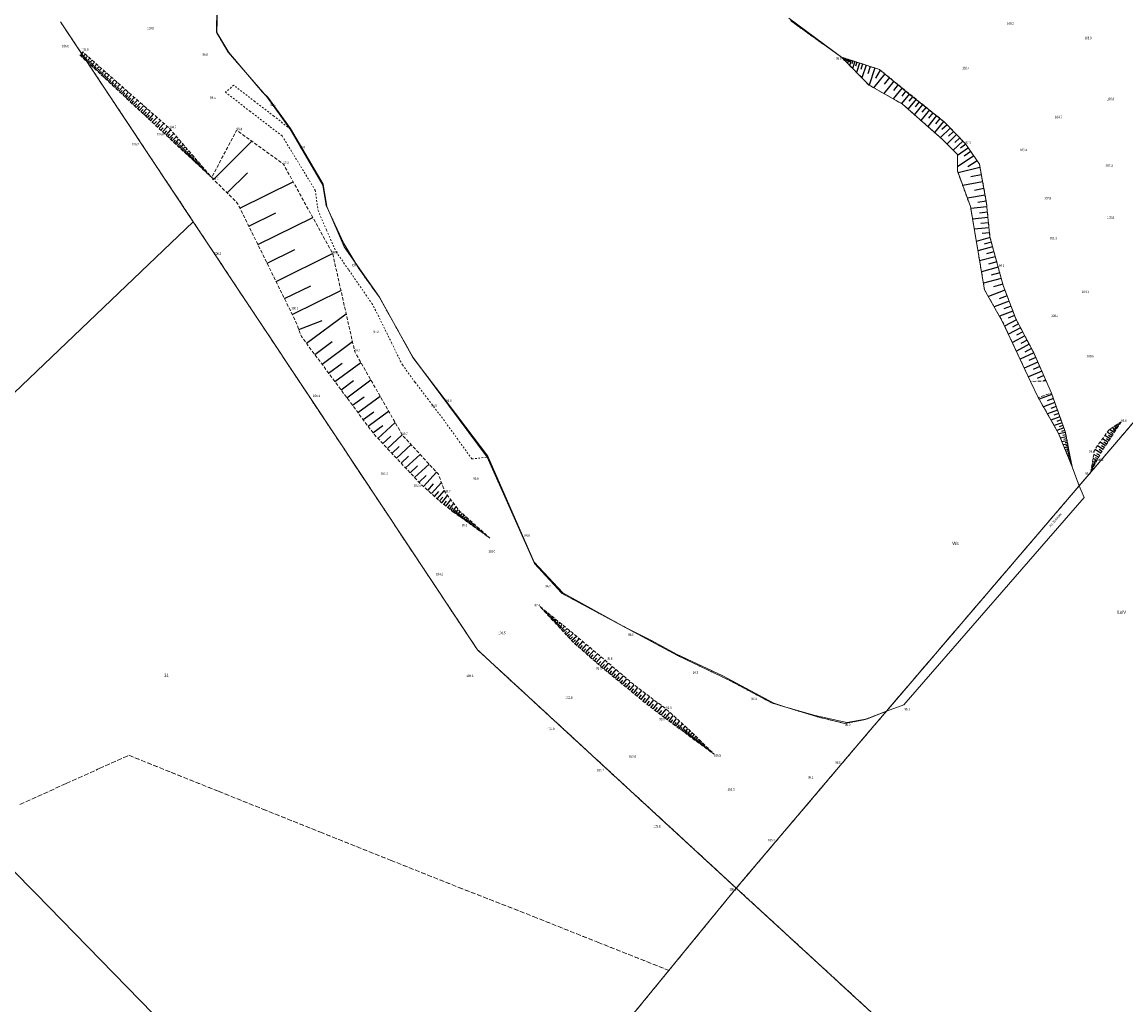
# Model space of a CAD drawing. Header units: metres. Extents: x 5549007 to 5551206, y 5955197 to 5958932.
# Tile 4 of 23: x 5550203 to 5550538, y 5956916 to 5957215. Entities that reach past the tile are written whole.
import ezdxf
from ezdxf.enums import TextEntityAlignment as Align

# ---------------------------------------------------------------- set-up
doc = ezdxf.new("R2010")
doc.units = ezdxf.units.M
for name, pattern in [('1.0_0.5', [1.5, 1, -0.5]), ('219-500', [0]), ('egkk-500', [2, 1.5, -0.5]), ('egug-500', [1, 0.5, -0.5])]:
    doc.linetypes.add(name, pattern=pattern)
doc.layers.get('0').update_dxf_attribs({"color": 2, "lineweight": 5})
doc.styles.get("Standard").update_dxf_attribs({"font": 'Working1250', "width": 0.75})

# ---------------------------------------------------------------- blocks, each defined once
blk = doc.blocks.new('PW01')
at = {"linetype": 'Continuous', "lineweight": 13}
h = blk.add_hatch(color=0, dxfattribs=at)
edge = h.paths.add_edge_path()
edge.add_arc((0, 0), 0.045, 0, 360)

msp = doc.modelspace()

# ---------------------------------------------------------------- linework, layer by layer
at = {"layer": '000 Inne (niezydentyfikowane)', "color": 7, "linetype": 'CONTINUOUS', "lineweight": 25, "flags": 128}
for points in [[(5550220.52, 5957204.92), (5550221.39, 5957205.86)], [(5550220.83, 5957204.62), (5550221.28, 5957205.1)], [(5550221.15, 5957204.33), (5550222.04, 5957205.28)], [(5550221.48, 5957204.03), (5550221.93, 5957204.51)], [(5550221.8, 5957203.72), (5550222.71, 5957204.7)], [(5550222.13, 5957203.42), (5550222.59, 5957203.91)], [(5550222.46, 5957203.11), (5550223.38, 5957204.1)], [(5550222.8, 5957202.8), (5550223.26, 5957203.3)], [(5550223.13, 5957202.49), (5550224.07, 5957203.5)], [(5550223.47, 5957202.17), (5550223.95, 5957202.68)], [(5550223.82, 5957201.85), (5550224.77, 5957202.88)], [(5550224.16, 5957201.53), (5550224.64, 5957202.05)], [(5550224.51, 5957201.21), (5550225.48, 5957202.25)], [(5550224.86, 5957200.88), (5550225.35, 5957201.41)], [(5550225.22, 5957200.55), (5550226.21, 5957201.61)], [(5550225.94, 5957199.88), (5550226.95, 5957200.96)], [(5550452.26, 5957204.27), (5550452.18, 5957204.02)], [(5550452.55, 5957204.17), (5550452.49, 5957203.97)], [(5550452.85, 5957204.07), (5550452.67, 5957203.52)], [(5550453.15, 5957203.97), (5550453.04, 5957203.62)], [(5550453.41, 5957203.89), (5550453.13, 5957203.05)], [(5550453.68, 5957203.8), (5550453.52, 5957203.31)], [(5550453.99, 5957203.7), (5550453.62, 5957202.56)], [(5550454.36, 5957203.58), (5550454.14, 5957202.92)], [(5550454.78, 5957203.45), (5550454.28, 5957201.89)], [(5550455.28, 5957203.28), (5550454.98, 5957202.38)], [(5550455.85, 5957203.1), (5550455.17, 5957200.99)], [(5550456.52, 5957202.88), (5550456.12, 5957201.65)], [(5550457.3, 5957202.63), (5550456.38, 5957199.77)], [(5550458.21, 5957202.33), (5550457.67, 5957200.67)], [(5550459.27, 5957201.99), (5550458.01, 5957198.11)], [(5550460.51, 5957201.59), (5550459.77, 5957199.33)], [(5550461.94, 5957201.12), (5550460.24, 5957195.88)], [(5550225.58, 5957200.21), (5550226.08, 5957200.75)], [(5550226.31, 5957199.54), (5550226.81, 5957200.08)], [(5550226.67, 5957199.2), (5550227.7, 5957200.3)], [(5550227.05, 5957198.85), (5550227.56, 5957199.41)], [(5550227.42, 5957198.5), (5550228.46, 5957199.62)], [(5550227.8, 5957198.15), (5550228.33, 5957198.72)], [(5550228.18, 5957197.8), (5550229.24, 5957198.94)], [(5550228.57, 5957197.44), (5550229.1, 5957198.01)], [(5550228.96, 5957197.08), (5550230.04, 5957198.24)], [(5550465.01, 5957199.33), (5550461.59, 5957195.11)], [(5550463.57, 5957200.49), (5550462.1, 5957198.07)], [(5550466.42, 5957198.18), (5550464.81, 5957196.19)], [(5550229.35, 5957196.71), (5550229.89, 5957197.3)], [(5550229.74, 5957196.34), (5550230.84, 5957197.53)], [(5550230.14, 5957195.97), (5550230.7, 5957196.57)], [(5550230.55, 5957195.6), (5550231.66, 5957196.8)], [(5550230.95, 5957195.22), (5550231.52, 5957195.83)], [(5550231.36, 5957194.84), (5550232.5, 5957196.07)], [(5550231.77, 5957194.46), (5550232.35, 5957195.08)], [(5550232.19, 5957194.07), (5550233.35, 5957195.32)], [(5550232.61, 5957193.68), (5550233.2, 5957194.31)], [(5550233.04, 5957193.28), (5550234.22, 5957194.55)], [(5550467.77, 5957197.09), (5550464.73, 5957193.34)], [(5550470.25, 5957195.08), (5550467.55, 5957191.74)], [(5550469.05, 5957196.06), (5550467.61, 5957194.29)], [(5550233.47, 5957192.88), (5550234.06, 5957193.53)], [(5550233.9, 5957192.48), (5550235.1, 5957193.78)], [(5550234.34, 5957192.08), (5550234.94, 5957192.73)], [(5550234.78, 5957191.67), (5550236, 5957192.99)], [(5550235.22, 5957191.26), (5550235.84, 5957191.92)], [(5550235.67, 5957190.84), (5550236.91, 5957192.18)], [(5550236.12, 5957190.42), (5550236.75, 5957191.1)], [(5550236.58, 5957190), (5550237.84, 5957191.36)], [(5550472.46, 5957193.3), (5550470.05, 5957190.32)], [(5550471.39, 5957194.16), (5550470.11, 5957192.59)], [(5550474.46, 5957191.67), (5550472.03, 5957188.67)], [(5550473.47, 5957192.48), (5550472.27, 5957191)], [(5550237.04, 5957189.57), (5550237.67, 5957190.26)], [(5550237.5, 5957189.14), (5550238.79, 5957190.53)], [(5550237.97, 5957188.7), (5550238.62, 5957189.4)], [(5550238.44, 5957188.26), (5550239.75, 5957189.68)], [(5550238.92, 5957187.82), (5550239.58, 5957188.53)], [(5550239.4, 5957187.37), (5550240.74, 5957188.81)], [(5550239.88, 5957186.92), (5550240.56, 5957187.65)], [(5550240.37, 5957186.47), (5550241.73, 5957187.93)], [(5550476.47, 5957190.04), (5550473.97, 5957186.95)], [(5550475.46, 5957190.86), (5550474.23, 5957189.34)], [(5550478.54, 5957188.37), (5550475.97, 5957185.19)], [(5550477.5, 5957189.21), (5550476.23, 5957187.65)], [(5550240.87, 5957186.01), (5550241.55, 5957186.75)], [(5550241.37, 5957185.54), (5550242.75, 5957187.04)], [(5550241.87, 5957185.08), (5550242.57, 5957185.83)], [(5550242.38, 5957184.61), (5550243.79, 5957186.12)], [(5550242.89, 5957184.13), (5550243.6, 5957184.9)], [(5550243.4, 5957183.65), (5550244.84, 5957185.2)], [(5550244.45, 5957182.68), (5550245.91, 5957184.25)], [(5550480.67, 5957186.65), (5550478.02, 5957183.38)], [(5550479.6, 5957187.52), (5550478.29, 5957185.9)], [(5550482.85, 5957184.88), (5550480.13, 5957181.51)], [(5550481.75, 5957185.77), (5550480.41, 5957184.11)], [(5550243.93, 5957183.17), (5550244.65, 5957183.95)], [(5550244.98, 5957182.19), (5550245.72, 5957182.98)], [(5550245.51, 5957181.69), (5550247, 5957183.29)], [(5550246.05, 5957181.2), (5550246.8, 5957182)], [(5550246.56, 5957180.72), (5550248.01, 5957182.28)], [(5550247.06, 5957180.26), (5550247.75, 5957181.01)], [(5550247.53, 5957179.81), (5550248.88, 5957181.26)], [(5550484.88, 5957182.86), (5550481.88, 5957179.96)], [(5550483.89, 5957183.89), (5550482.35, 5957182.4)], [(5550486.81, 5957180.87), (5550483.88, 5957178.03)], [(5550485.85, 5957181.85), (5550484.38, 5957180.43)], [(5550247.99, 5957179.39), (5550248.64, 5957180.09)], [(5550248.44, 5957178.97), (5550249.69, 5957180.32)], [(5550248.87, 5957178.58), (5550249.47, 5957179.23)], [(5550249.28, 5957178.19), (5550250.44, 5957179.45)], [(5550249.68, 5957177.82), (5550250.24, 5957178.43)], [(5550250.06, 5957177.46), (5550251.15, 5957178.63)], [(5550250.43, 5957177.12), (5550250.95, 5957177.68)], [(5550250.79, 5957176.79), (5550251.8, 5957177.87)], [(5550261, 5957167.26), (5550272.6, 5957178.89)], [(5550488.7, 5957178.91), (5550485.79, 5957176.11)], [(5550487.76, 5957179.89), (5550486.3, 5957178.48)], [(5550489.61, 5957177.92), (5550488, 5957176.72)], [(5550251.13, 5957176.47), (5550251.62, 5957176.99)], [(5550251.47, 5957176.16), (5550252.4, 5957177.17)], [(5550251.79, 5957175.86), (5550252.24, 5957176.35)], [(5550252.09, 5957175.58), (5550252.97, 5957176.51)], [(5550252.39, 5957175.3), (5550252.81, 5957175.75)], [(5550252.68, 5957175.03), (5550253.49, 5957175.9)], [(5550252.96, 5957174.78), (5550253.35, 5957175.2)], [(5550253.22, 5957174.53), (5550253.98, 5957175.34)], [(5550253.48, 5957174.29), (5550253.84, 5957174.68)], [(5550253.73, 5957174.06), (5550254.43, 5957174.81)], [(5550253.97, 5957173.84), (5550254.3, 5957174.2)], [(5550254.2, 5957173.62), (5550254.85, 5957174.32)], [(5550492, 5957174.42), (5550487.04, 5957171.04)], [(5550490.37, 5957176.81), (5550487.08, 5957174.57)], [(5550491.12, 5957175.71), (5550489.09, 5957174.33)], [(5550254.42, 5957173.41), (5550254.73, 5957173.75)], [(5550254.63, 5957173.22), (5550255.24, 5957173.87)], [(5550254.84, 5957173.02), (5550255.13, 5957173.34)], [(5550255.04, 5957172.84), (5550255.6, 5957173.44)], [(5550255.23, 5957172.66), (5550255.51, 5957172.95)], [(5550255.42, 5957172.49), (5550255.94, 5957173.05)], [(5550255.6, 5957172.31), (5550255.86, 5957172.59)], [(5550255.8, 5957172.13), (5550256.28, 5957172.66)], [(5550255.99, 5957171.96), (5550256.22, 5957172.2)], [(5550256.18, 5957171.78), (5550256.63, 5957172.25)], [(5550256.38, 5957171.6), (5550256.59, 5957171.82)], [(5550256.57, 5957171.42), (5550256.97, 5957171.85)], [(5550256.77, 5957171.24), (5550256.96, 5957171.44)], [(5550256.96, 5957171.06), (5550257.32, 5957171.45)], [(5550257.15, 5957170.88), (5550257.32, 5957171.06)], [(5550257.35, 5957170.7), (5550257.67, 5957171.04)], [(5550493.9, 5957170.9), (5550487.25, 5957169.24)], [(5550493.06, 5957172.86), (5550490.16, 5957171.05)], [(5550257.54, 5957170.52), (5550257.69, 5957170.68)], [(5550257.73, 5957170.34), (5550258.01, 5957170.64)], [(5550257.93, 5957170.16), (5550258.06, 5957170.3)], [(5550258.12, 5957169.98), (5550258.36, 5957170.24)], [(5550258.31, 5957169.8), (5550258.42, 5957169.92)], [(5550258.51, 5957169.62), (5550258.71, 5957169.83)], [(5550258.7, 5957169.44), (5550258.79, 5957169.54)], [(5550258.89, 5957169.26), (5550259.05, 5957169.43)], [(5550259.09, 5957169.08), (5550259.16, 5957169.15)], [(5550259.28, 5957168.9), (5550259.4, 5957169.03)], [(5550259.47, 5957168.72), (5550259.52, 5957168.77)], [(5550259.67, 5957168.54), (5550259.75, 5957168.62)], [(5550259.86, 5957168.36), (5550259.89, 5957168.39)], [(5550260.05, 5957168.18), (5550260.09, 5957168.22)], [(5550265.14, 5957163.13), (5550271.27, 5957169.27)], [(5550494.31, 5957168.67), (5550491.1, 5957168.08)], [(5550269, 5957158.56), (5550285.19, 5957166.52)], [(5550494.71, 5957166.51), (5550488.66, 5957165.4)], [(5550495.09, 5957164.46), (5550492.23, 5957163.93)], [(5550495.44, 5957162.52), (5550490.07, 5957161.53)], [(5550495.78, 5957160.69), (5550493.25, 5957160.22)], [(5550496.01, 5957158.95), (5550491.09, 5957158.47)], [(5550271.71, 5957153.05), (5550279.93, 5957157.1)], [(5550274.45, 5957147.47), (5550291.14, 5957155.68)], [(5550496.33, 5957155.67), (5550491.64, 5957155.21)], [(5550496.17, 5957157.29), (5550493.77, 5957157.05)], [(5550496.49, 5957154.09), (5550494.2, 5957153.87)], [(5550496.64, 5957152.55), (5550492.17, 5957152.11)], [(5550496.78, 5957151.05), (5550494.6, 5957150.84)], [(5550496.96, 5957149.59), (5550492.79, 5957148.44)], [(5550497.34, 5957148.19), (5550495.19, 5957147.6)], [(5550277.23, 5957141.84), (5550285.7, 5957146)], [(5550279.98, 5957136.24), (5550297.17, 5957144.7)], [(5550497.73, 5957146.76), (5550493.28, 5957145.54)], [(5550498.14, 5957145.29), (5550495.84, 5957144.66)], [(5550498.56, 5957143.78), (5550493.8, 5957142.47)], [(5550499.43, 5957140.59), (5550494.36, 5957139.19)], [(5550498.99, 5957142.21), (5550496.53, 5957141.53)], [(5550499.89, 5957138.92), (5550497.27, 5957138.2)], [(5550282.53, 5957131.05), (5550290.51, 5957134.97)], [(5550500.37, 5957137.19), (5550494.95, 5957135.7)], [(5550500.86, 5957135.4), (5550498.06, 5957134.63)], [(5550284.91, 5957126.23), (5550299.7, 5957133.5)], [(5550501.5, 5957133.6), (5550496.44, 5957131.69)], [(5550502.15, 5957131.89), (5550499.75, 5957130.98)], [(5550502.77, 5957130.26), (5550498.22, 5957128.54)], [(5550503.91, 5957127.25), (5550499.82, 5957125.71)], [(5550503.35, 5957128.71), (5550501.2, 5957127.9)], [(5550286.91, 5957121.64), (5550294.03, 5957124.34)], [(5550289.22, 5957117.47), (5550301.29, 5957126.43)], [(5550504.97, 5957124.57), (5550501.4, 5957122.69)], [(5550504.43, 5957125.86), (5550502.5, 5957125.13)], [(5550506.24, 5957122.16), (5550502.56, 5957120.22)], [(5550505.61, 5957123.37), (5550503.79, 5957122.41)], [(5550506.89, 5957120.93), (5550505.01, 5957119.95)], [(5550291.74, 5957114.08), (5550297.02, 5957118)], [(5550293.95, 5957111.09), (5550303.2, 5957117.96)], [(5550507.54, 5957119.69), (5550503.74, 5957117.69)], [(5550508.88, 5957117.15), (5550504.95, 5957115.08)], [(5550508.2, 5957118.43), (5550506.27, 5957117.41)], [(5550510.25, 5957114.52), (5550506.1, 5957112.62)], [(5550509.56, 5957115.85), (5550507.57, 5957114.8)], [(5550295.95, 5957108.4), (5550300.04, 5957111.44)], [(5550297.88, 5957105.81), (5550305.74, 5957111.65)], [(5550511.47, 5957111.75), (5550507.35, 5957109.95)], [(5550510.86, 5957113.13), (5550508.79, 5957112.23)], [(5550512.07, 5957110.37), (5550510.03, 5957109.48)], [(5550512.67, 5957109.01), (5550508.62, 5957107.24)], [(5550513.26, 5957107.66), (5550511.25, 5957106.78)], [(5550299.72, 5957103.32), (5550303.51, 5957106.13)], [(5550301.5, 5957100.93), (5550308.78, 5957106.33)], [(5550513.85, 5957106.31), (5550513.09, 5957105.98)], [(5550303.21, 5957098.62), (5550306.71, 5957101.22)], [(5550304.86, 5957096.41), (5550311.59, 5957101.41)], [(5550515.76, 5957101.86), (5550511.86, 5957100.46)], [(5550516.2, 5957100.65), (5550514.35, 5957099.99)], [(5550516.64, 5957099.43), (5550513.17, 5957098.18)], [(5550517.46, 5957097.14), (5550514.39, 5957096.04)], [(5550517.06, 5957098.25), (5550515.43, 5957097.67)], [(5550306.44, 5957094.28), (5550309.68, 5957096.68)], [(5550307.96, 5957092.23), (5550314.19, 5957096.85)], [(5550518.19, 5957095.12), (5550515.48, 5957094.14)], [(5550517.84, 5957096.1), (5550516.39, 5957095.58)], [(5550518.52, 5957094.19), (5550517.25, 5957093.73)], [(5550309.42, 5957090.27), (5550312.41, 5957092.49)], [(5550310.96, 5957088.53), (5550316.16, 5957093.4)], [(5550518.84, 5957093.32), (5550516.44, 5957092.46)], [(5550519.41, 5957091.74), (5550517.29, 5957090.97)], [(5550519.86, 5957090.32), (5550517.86, 5957089.93)], [(5550519.13, 5957092.5), (5550518, 5957092.1)], [(5550519.67, 5957091.01), (5550518.67, 5957090.65)], [(5550534.09, 5957089.43), (5550532.57, 5957090.42)], [(5550534.7, 5957090.37), (5550533.29, 5957091.29)], [(5550534.41, 5957089.92), (5550533.66, 5957090.4)], [(5550535.19, 5957091.12), (5550534.1, 5957091.82)], [(5550534.96, 5957090.77), (5550534.34, 5957091.17)], [(5550535.56, 5957091.69), (5550534.73, 5957092.23)], [(5550535.39, 5957091.42), (5550534.91, 5957091.73)], [(5550535.86, 5957092.15), (5550535.23, 5957092.56)], [(5550535.72, 5957091.93), (5550535.35, 5957092.17)], [(5550536.03, 5957092.4), (5550535.77, 5957092.57)], [(5550536.19, 5957092.66), (5550535.79, 5957092.93)], [(5550536.36, 5957092.92), (5550536.21, 5957093.01)], [(5550536.53, 5957093.17), (5550536.34, 5957093.29)], [(5550312.44, 5957086.96), (5550314.85, 5957089.21)], [(5550313.83, 5957085.47), (5550318.3, 5957089.66)], [(5550520.12, 5957089), (5550518.37, 5957088.66)], [(5550520.35, 5957087.85), (5550518.82, 5957087.55)], [(5550520, 5957089.64), (5550519.06, 5957089.46)], [(5550520.24, 5957088.4), (5550519.42, 5957088.24)], [(5550520.45, 5957087.32), (5550519.74, 5957087.18)], [(5550532.05, 5957086.3), (5550530.39, 5957087.38)], [(5550532.75, 5957087.38), (5550531.14, 5957088.43)], [(5550532.4, 5957086.84), (5550531.59, 5957087.38)], [(5550533.43, 5957088.42), (5550531.87, 5957089.44)], [(5550533.09, 5957087.9), (5550532.3, 5957088.42)], [(5550533.76, 5957088.93), (5550532.99, 5957089.43)], [(5550315.21, 5957083.99), (5550317.43, 5957086.07)], [(5550316.6, 5957082.52), (5550321.02, 5957086.67)], [(5550319.35, 5957079.58), (5550323.75, 5957083.71)], [(5550520.55, 5957086.84), (5550519.22, 5957086.57)], [(5550520.72, 5957085.96), (5550519.56, 5957085.73)], [(5550520.87, 5957085.19), (5550519.86, 5957084.99)], [(5550520.64, 5957086.38), (5550520.02, 5957086.26)], [(5550521, 5957084.52), (5550520.12, 5957084.34)], [(5550520.8, 5957085.56), (5550520.26, 5957085.45)], [(5550521.12, 5957083.93), (5550520.35, 5957083.78)], [(5550520.94, 5957084.84), (5550520.47, 5957084.75)], [(5550521.06, 5957084.22), (5550520.65, 5957084.13)], [(5550521.17, 5957083.67), (5550520.81, 5957083.6)], [(5550529.95, 5957082.86), (5550528.45, 5957083.64)], [(5550530.58, 5957084.05), (5550528.82, 5957085.2)], [(5550530.24, 5957083.44), (5550529.4, 5957083.87)], [(5550531.33, 5957085.19), (5550529.61, 5957086.31)], [(5550530.96, 5957084.62), (5550530.09, 5957085.19)], [(5550531.69, 5957085.75), (5550530.85, 5957086.3)], [(5550317.97, 5957081.05), (5550320.18, 5957083.12)], [(5550320.72, 5957078.12), (5550322.92, 5957080.18)], [(5550322.09, 5957076.66), (5550326.47, 5957080.77)], [(5550521.22, 5957083.42), (5550520.55, 5957083.29)], [(5550521.31, 5957082.93), (5550520.74, 5957082.82)], [(5550521.41, 5957082.44), (5550520.93, 5957082.35)], [(5550521.27, 5957083.18), (5550520.95, 5957083.12)], [(5550521.36, 5957082.69), (5550521.1, 5957082.63)], [(5550521.51, 5957081.95), (5550521.12, 5957081.87)], [(5550521.46, 5957082.19), (5550521.24, 5957082.15)], [(5550521.6, 5957081.46), (5550521.31, 5957081.4)], [(5550521.56, 5957081.7), (5550521.39, 5957081.67)], [(5550521.7, 5957080.96), (5550521.5, 5957080.93)], [(5550521.65, 5957081.21), (5550521.53, 5957081.19)], [(5550521.75, 5957080.72), (5550521.67, 5957080.7)], [(5550521.8, 5957080.47), (5550521.7, 5957080.45)], [(5550521.85, 5957080.23), (5550521.82, 5957080.22)], [(5550528.47, 5957080.02), (5550527.89, 5957080.32)], [(5550528.72, 5957080.5), (5550527.99, 5957080.88)], [(5550529.03, 5957081.11), (5550528.1, 5957081.59)], [(5550529.44, 5957081.88), (5550528.26, 5957082.49)], [(5550528.58, 5957080.24), (5550528.26, 5957080.41)], [(5550528.87, 5957080.78), (5550528.45, 5957081)], [(5550529.22, 5957081.47), (5550528.7, 5957081.74)], [(5550529.68, 5957082.34), (5550529.01, 5957082.69)], [(5550323.44, 5957075.22), (5550325.62, 5957077.27)], [(5550324.81, 5957073.9), (5550328.75, 5957078.3)], [(5550527.65, 5957078.43), (5550527.61, 5957078.45)], [(5550527.76, 5957078.66), (5550527.62, 5957078.73)], [(5550528, 5957079.11), (5550527.71, 5957079.26)], [(5550527.88, 5957078.88), (5550527.77, 5957078.94)], [(5550528.23, 5957079.56), (5550527.8, 5957079.79)], [(5550528.12, 5957079.34), (5550527.94, 5957079.43)], [(5550528.35, 5957079.79), (5550528.1, 5957079.92)], [(5550326.08, 5957072.76), (5550327.87, 5957074.76)], [(5550327.17, 5957071.78), (5550330.23, 5957075.2)], [(5550328.1, 5957070.95), (5550329.41, 5957072.41)], [(5550328.9, 5957070.23), (5550331.13, 5957072.71)], [(5550329.63, 5957069.58), (5550330.62, 5957070.68)], [(5550330.32, 5957068.98), (5550332.07, 5957071.21)], [(5550330.99, 5957068.45), (5550331.8, 5957069.48)], [(5550331.62, 5957067.97), (5550333.11, 5957069.87)], [(5550332.19, 5957067.52), (5550332.88, 5957068.4)], [(5550332.72, 5957067.1), (5550334, 5957068.74)], [(5550333.21, 5957066.72), (5550333.8, 5957067.47)], [(5550333.67, 5957066.36), (5550334.76, 5957067.76)], [(5550334.49, 5957065.75), (5550335.36, 5957066.98)], [(5550334.09, 5957066.04), (5550334.57, 5957066.71)], [(5550334.85, 5957065.49), (5550335.25, 5957066.05)], [(5550335.2, 5957065.24), (5550335.95, 5957066.3)], [(5550335.54, 5957065), (5550335.9, 5957065.51)], [(5550335.86, 5957064.77), (5550336.56, 5957065.76)], [(5550336.17, 5957064.55), (5550336.51, 5957065.02)], [(5550336.47, 5957064.33), (5550337.13, 5957065.25)], [(5550336.77, 5957064.13), (5550337.08, 5957064.57)], [(5550337.05, 5957063.93), (5550337.66, 5957064.78)], [(5550337.32, 5957063.73), (5550337.61, 5957064.14)], [(5550337.58, 5957063.54), (5550338.15, 5957064.34)], [(5550337.83, 5957063.36), (5550338.11, 5957063.75)], [(5550338.08, 5957063.19), (5550338.61, 5957063.93)], [(5550338.54, 5957062.86), (5550339.04, 5957063.55)], [(5550338.31, 5957063.02), (5550338.57, 5957063.38)], [(5550338.76, 5957062.7), (5550339, 5957063.03)], [(5550338.98, 5957062.55), (5550339.44, 5957063.19)], [(5550339.18, 5957062.4), (5550339.4, 5957062.71)], [(5550339.39, 5957062.26), (5550339.81, 5957062.86)], [(5550339.6, 5957062.1), (5550339.81, 5957062.39)], [(5550339.81, 5957061.95), (5550340.21, 5957062.5)], [(5550340.03, 5957061.8), (5550340.22, 5957062.06)], [(5550340.24, 5957061.64), (5550340.61, 5957062.15)], [(5550340.46, 5957061.49), (5550340.63, 5957061.73)], [(5550340.67, 5957061.34), (5550341, 5957061.8)], [(5550340.89, 5957061.18), (5550341.04, 5957061.4)], [(5550341.1, 5957061.03), (5550341.4, 5957061.45)], [(5550341.32, 5957060.88), (5550341.46, 5957061.07)], [(5550341.53, 5957060.72), (5550341.79, 5957061.09)], [(5550341.75, 5957060.57), (5550341.87, 5957060.74)], [(5550341.96, 5957060.42), (5550342.19, 5957060.74)], [(5550342.17, 5957060.26), (5550342.28, 5957060.41)], [(5550342.39, 5957060.11), (5550342.59, 5957060.39)], [(5550342.6, 5957059.96), (5550342.69, 5957060.09)], [(5550342.82, 5957059.81), (5550342.98, 5957060.04)], [(5550343.03, 5957059.65), (5550343.11, 5957059.76)], [(5550343.25, 5957059.5), (5550343.38, 5957059.68)], [(5550343.46, 5957059.35), (5550343.52, 5957059.43)], [(5550343.68, 5957059.19), (5550343.77, 5957059.33)], [(5550343.89, 5957059.04), (5550343.93, 5957059.1)], [(5550344.1, 5957058.89), (5550344.17, 5957058.98)], [(5550344.32, 5957058.73), (5550344.34, 5957058.77)], [(5550344.53, 5957058.58), (5550344.56, 5957058.62)], [(5550360.31, 5957037.35), (5550360.33, 5957037.37)], [(5550360.49, 5957037.16), (5550360.51, 5957037.18)], [(5550360.66, 5957036.97), (5550360.73, 5957037.04)], [(5550360.83, 5957036.79), (5550360.88, 5957036.83)], [(5550361.01, 5957036.6), (5550361.13, 5957036.72)], [(5550361.18, 5957036.41), (5550361.26, 5957036.48)], [(5550361.35, 5957036.23), (5550361.53, 5957036.39)], [(5550361.52, 5957036.04), (5550361.63, 5957036.14)], [(5550361.7, 5957035.85), (5550361.93, 5957036.07)], [(5550361.87, 5957035.67), (5550362, 5957035.79)], [(5550362.04, 5957035.48), (5550362.33, 5957035.74)], [(5550362.22, 5957035.29), (5550362.37, 5957035.44)], [(5550362.39, 5957035.11), (5550362.73, 5957035.42)], [(5550362.56, 5957034.92), (5550362.75, 5957035.09)], [(5550362.74, 5957034.73), (5550363.13, 5957035.1)], [(5550362.91, 5957034.55), (5550363.12, 5957034.74)], [(5550363.08, 5957034.36), (5550363.53, 5957034.77)], [(5550363.26, 5957034.17), (5550363.49, 5957034.39)], [(5550363.43, 5957033.99), (5550363.93, 5957034.45)], [(5550363.6, 5957033.8), (5550363.87, 5957034.04)], [(5550363.78, 5957033.61), (5550364.33, 5957034.12)], [(5550363.96, 5957033.42), (5550364.25, 5957033.68)], [(5550364.15, 5957033.21), (5550364.76, 5957033.77)], [(5550364.35, 5957032.99), (5550364.67, 5957033.29)], [(5550364.56, 5957032.77), (5550365.23, 5957033.39)], [(5550364.78, 5957032.53), (5550365.13, 5957032.85)], [(5550365.01, 5957032.28), (5550365.75, 5957032.96)], [(5550365.26, 5957032.01), (5550365.65, 5957032.37)], [(5550365.52, 5957031.74), (5550366.33, 5957032.49)], [(5550365.79, 5957031.45), (5550366.21, 5957031.84)], [(5550366.07, 5957031.14), (5550366.97, 5957031.98)], [(5550366.37, 5957030.82), (5550366.84, 5957031.26)], [(5550366.68, 5957030.48), (5550367.67, 5957031.4)], [(5550367.01, 5957030.13), (5550367.53, 5957030.61)], [(5550367.35, 5957029.76), (5550368.45, 5957030.77)], [(5550367.71, 5957029.37), (5550368.29, 5957029.9)], [(5550368.1, 5957028.95), (5550369.31, 5957030.08)], [(5550368.49, 5957028.52), (5550369.13, 5957029.11)], [(5550368.91, 5957028.07), (5550370.25, 5957029.31)], [(5550369.35, 5957027.6), (5550370.05, 5957028.25)], [(5550369.8, 5957027.11), (5550371.26, 5957028.46)], [(5550370.28, 5957026.63), (5550370.95, 5957027.39)], [(5550370.79, 5957026.18), (5550372.15, 5957027.72)], [(5550371.84, 5957025.26), (5550373.21, 5957026.83)], [(5550371.31, 5957025.72), (5550372, 5957026.5)], [(5550372.37, 5957024.8), (5550373.06, 5957025.59)], [(5550372.9, 5957024.33), (5550374.3, 5957025.92)], [(5550373.44, 5957023.86), (5550374.14, 5957024.66)], [(5550373.98, 5957023.39), (5550375.4, 5957025)], [(5550374.52, 5957022.91), (5550375.24, 5957023.72)], [(5550375.07, 5957022.43), (5550376.51, 5957024.07)], [(5550375.63, 5957021.94), (5550376.35, 5957022.77)], [(5550376.18, 5957021.45), (5550377.65, 5957023.12)], [(5550376.75, 5957020.96), (5550377.48, 5957021.8)], [(5550377.31, 5957020.46), (5550378.8, 5957022.15)], [(5550377.88, 5957019.96), (5550378.63, 5957020.81)], [(5550378.45, 5957019.46), (5550379.95, 5957021.17)], [(5550379.02, 5957018.97), (5550379.75, 5957019.85)], [(5550379.61, 5957018.49), (5550381.05, 5957020.24)], [(5550380.19, 5957018.01), (5550380.9, 5957018.88)], [(5550380.77, 5957017.54), (5550382.19, 5957019.27)], [(5550381.34, 5957017.07), (5550382.05, 5957017.93)], [(5550381.91, 5957016.6), (5550383.31, 5957018.32)], [(5550382.48, 5957016.14), (5550383.17, 5957016.99)], [(5550383.04, 5957015.68), (5550384.43, 5957017.37)], [(5550383.6, 5957015.22), (5550384.29, 5957016.06)], [(5550384.16, 5957014.76), (5550385.53, 5957016.44)], [(5550384.71, 5957014.31), (5550385.39, 5957015.14)], [(5550385.26, 5957013.86), (5550386.62, 5957015.51)], [(5550385.81, 5957013.41), (5550386.48, 5957014.23)], [(5550386.35, 5957012.96), (5550387.69, 5957014.6)], [(5550386.9, 5957012.51), (5550387.57, 5957013.33)], [(5550387.45, 5957012.06), (5550388.8, 5957013.71)], [(5550388.01, 5957011.61), (5550388.69, 5957012.44)], [(5550388.57, 5957011.14), (5550389.95, 5957012.83)], [(5550389.14, 5957010.68), (5550389.84, 5957011.53)], [(5550389.72, 5957010.2), (5550391.14, 5957011.93)], [(5550390.31, 5957009.72), (5550391.02, 5957010.6)], [(5550390.9, 5957009.24), (5550392.35, 5957011.01)], [(5550392.11, 5957008.28), (5550393.53, 5957010.11)], [(5550391.5, 5957008.75), (5550392.21, 5957009.66)], [(5550392.72, 5957007.8), (5550393.43, 5957008.72)], [(5550393.33, 5957007.32), (5550394.77, 5957009.16)], [(5550393.95, 5957006.84), (5550394.67, 5957007.76)], [(5550394.57, 5957006.36), (5550396.02, 5957008.21)], [(5550395.19, 5957005.87), (5550395.92, 5957006.8)], [(5550395.82, 5957005.39), (5550397.27, 5957007.26)], [(5550396.44, 5957004.9), (5550397.17, 5957005.84)], [(5550397.06, 5957004.41), (5550398.53, 5957006.3)], [(5550397.67, 5957003.94), (5550398.39, 5957004.86)], [(5550398.27, 5957003.48), (5550399.62, 5957005.32)], [(5550398.86, 5957003.05), (5550399.51, 5957003.94)], [(5550399.43, 5957002.63), (5550400.69, 5957004.36)], [(5550399.98, 5957002.23), (5550400.59, 5957003.07)], [(5550400.51, 5957001.84), (5550401.69, 5957003.46)], [(5550401.02, 5957001.46), (5550401.6, 5957002.24)], [(5550401.52, 5957001.1), (5550402.63, 5957002.61)], [(5550402.01, 5957000.74), (5550402.54, 5957001.48)], [(5550402.47, 5957000.4), (5550403.51, 5957001.82)], [(5550402.93, 5957000.07), (5550403.43, 5957000.76)], [(5550403.36, 5956999.75), (5550404.34, 5957001.08)], [(5550403.79, 5956999.44), (5550404.26, 5957000.08)], [(5550404.2, 5956999.14), (5550405.11, 5957000.38)], [(5550404.97, 5956998.57), (5550405.82, 5956999.73)], [(5550404.59, 5956998.85), (5550405.03, 5956999.45)], [(5550405.34, 5956998.31), (5550405.74, 5956998.86)], [(5550405.68, 5956998.05), (5550406.45, 5956999.11)], [(5550406.01, 5956997.81), (5550406.38, 5956998.31)], [(5550406.33, 5956997.58), (5550407.03, 5956998.54)], [(5550406.63, 5956997.36), (5550406.97, 5956997.82)], [(5550406.92, 5956997.14), (5550407.56, 5956998.02)], [(5550407.2, 5956996.94), (5550407.5, 5956997.36)], [(5550407.46, 5956996.75), (5550408.05, 5956997.55)], [(5550407.71, 5956996.57), (5550407.99, 5956996.95)], [(5550407.95, 5956996.39), (5550408.49, 5956997.12)], [(5550408.18, 5956996.22), (5550408.44, 5956996.57)], [(5550408.4, 5956996.06), (5550408.89, 5956996.73)], [(5550408.82, 5956995.75), (5550409.27, 5956996.36)], [(5550408.61, 5956995.9), (5550408.85, 5956996.22)], [(5550409.03, 5956995.6), (5550409.25, 5956995.88)], [(5550409.25, 5956995.44), (5550409.65, 5956995.99)], [(5550409.47, 5956995.28), (5550409.66, 5956995.54)], [(5550409.68, 5956995.12), (5550410.04, 5956995.61)], [(5550409.9, 5956994.96), (5550410.07, 5956995.19)], [(5550410.11, 5956994.8), (5550410.43, 5956995.23)], [(5550410.33, 5956994.65), (5550410.48, 5956994.84)], [(5550410.55, 5956994.49), (5550410.81, 5956994.85)], [(5550410.76, 5956994.33), (5550410.88, 5956994.5)], [(5550410.98, 5956994.17), (5550411.2, 5956994.47)], [(5550411.19, 5956994.01), (5550411.29, 5956994.15)], [(5550411.41, 5956993.85), (5550411.59, 5956994.1)], [(5550411.63, 5956993.7), (5550411.7, 5956993.8)], [(5550411.84, 5956993.54), (5550411.97, 5956993.72)], [(5550412.06, 5956993.38), (5550412.11, 5956993.45)], [(5550412.27, 5956993.22), (5550412.36, 5956993.34)], [(5550412.49, 5956993.06), (5550412.52, 5956993.11)], [(5550412.71, 5956992.91), (5550412.75, 5956992.96)]]:
    msp.add_lwpolyline(points, dxfattribs=at)
at = {"layer": '217-kontur klasyfikacyjny', "color": 92, "linetype": 'egkk-500', "lineweight": 18, "flags": 128}
for points in [[(5550254.84, 5957154.35), (5550214.48, 5957215.13)], [(5550290.64, 5957100.44), (5550254.84, 5957154.35)], [(5550567.15, 5957124.57), (5550524.05, 5957074.15)], [(5550341.19, 5957024.32), (5550290.64, 5957100.44)], [(5550524.05, 5957074.15), (5550465.49, 5957005.68)], [(5550419.84, 5956951.9), (5550341.19, 5957024.32)], [(5550465.49, 5957005.68), (5550459.95, 5956999.21)], [(5550459.95, 5956999.21), (5550419.84, 5956951.9)], [(5550226.24, 5956988.22), (5550235.25, 5956992.27)], [(5550235.25, 5956992.27), (5550248.1, 5956987.08)], [(5550216.19, 5956983.68), (5550226.24, 5956988.22)], [(5550248.1, 5956987.08), (5550262.48, 5956981.34)], [(5550202.07, 5956977.27), (5550216.19, 5956983.68)], [(5550262.48, 5956981.34), (5550275.94, 5956975.93)], [(5550275.94, 5956975.93), (5550293.32, 5956968.97)], [(5550293.32, 5956968.97), (5550314.78, 5956960.38)], [(5550314.78, 5956960.38), (5550335.46, 5956952.14)], [(5550335.46, 5956952.14), (5550358.19, 5956943.28)], [(5550399.37, 5956926.9), (5550419.84, 5956951.9)], [(5550419.84, 5956951.9), (5550536.89, 5956844.32)], [(5550358.19, 5956943.28), (5550377.72, 5956935.47)], [(5550377.72, 5956935.47), (5550399.37, 5956926.9)], [(5550399.37, 5956926.9), (5550321.91, 5956832.33)]]:
    msp.add_lwpolyline(points, dxfattribs=at)
at = {"layer": '218-kontur użytku gruntowego', "color": 3, "linetype": 'egug-500', "lineweight": 18, "flags": 128}
for points in [[(5550261.86, 5957211.99), (5550262.01, 5957219.19)], [(5550214.48, 5957215.13), (5550254.84, 5957154.35)], [(5550451.78, 5957204.42), (5550436.34, 5957215.5)], [(5550265.42, 5957205.94), (5550261.86, 5957211.99)], [(5550277.26, 5957192.24), (5550265.42, 5957205.94)], [(5550463.36, 5957200.66), (5550451.78, 5957204.42)], [(5550471.67, 5957193.74), (5550463.36, 5957200.66)], [(5550267.17, 5957195.87), (5550264.57, 5957193.75)], [(5550273.54, 5957190.93), (5550267.17, 5957195.87)], [(5550264.57, 5957193.75), (5550272.01, 5957187.99)], [(5550279.33, 5957186.52), (5550273.54, 5957190.93)], [(5550284.31, 5957182.52), (5550277.26, 5957192.24)], [(5550483.2, 5957184.6), (5550471.67, 5957193.74)], [(5550272.01, 5957187.99), (5550278.24, 5957183.25)], [(5550284.31, 5957182.52), (5550279.33, 5957186.52)], [(5550489.52, 5957178.06), (5550483.2, 5957184.6)], [(5550278.24, 5957183.25), (5550281.83, 5957180.48)], [(5550294.23, 5957165.56), (5550284.31, 5957182.52)], [(5550281.83, 5957180.48), (5550285.93, 5957173.73)], [(5550493.72, 5957171.9), (5550489.52, 5957178.06)], [(5550285.93, 5957173.73), (5550291.9, 5957163.94)], [(5550495.91, 5957159.98), (5550493.72, 5957171.9)], [(5550295.21, 5957159.31), (5550294.23, 5957165.56)], [(5550291.9, 5957163.94), (5550292.74, 5957157.86)], [(5550292.74, 5957157.86), (5550295.32, 5957151.85)], [(5550300.55, 5957147.79), (5550295.21, 5957159.31)], [(5550496.91, 5957149.76), (5550495.91, 5957159.98)], [(5550254.84, 5957154.35), (5550290.64, 5957100.44)], [(5550295.32, 5957151.85), (5550298.22, 5957145.24)], [(5550305.11, 5957140.22), (5550300.55, 5957147.79)], [(5550500.95, 5957135.07), (5550496.91, 5957149.76)], [(5550298.22, 5957145.24), (5550302.13, 5957139.66)], [(5550302.13, 5957139.66), (5550307.25, 5957132.23)], [(5550311.27, 5957131.6), (5550305.11, 5957140.22)], [(5550504.78, 5957124.94), (5550500.95, 5957135.07)], [(5550307.25, 5957132.23), (5550309.13, 5957129.59)], [(5550321.56, 5957113.28), (5550311.27, 5957131.6)], [(5550309.13, 5957129.59), (5550310.97, 5957126)], [(5550310.97, 5957126), (5550315.09, 5957117.6)], [(5550510.22, 5957114.6), (5550504.78, 5957124.94)], [(5550567.15, 5957124.57), (5550524.05, 5957074.15)], [(5550315.09, 5957117.6), (5550317.74, 5957112.14)], [(5550515.59, 5957102.33), (5550510.22, 5957114.6)], [(5550317.74, 5957112.14), (5550318.4, 5957110.95)], [(5550318.4, 5957110.95), (5550322.22, 5957105.6)], [(5550344.16, 5957082.84), (5550321.56, 5957113.28)], [(5550322.22, 5957105.6), (5550326, 5957100.65)], [(5550290.64, 5957100.44), (5550341.19, 5957024.32)], [(5550326, 5957100.65), (5550330.26, 5957095.07)], [(5550519.8, 5957090.65), (5550515.59, 5957102.33)], [(5550330.26, 5957095.07), (5550335.08, 5957088.41)], [(5550521.9, 5957079.95), (5550519.8, 5957090.65)], [(5550335.08, 5957088.41), (5550339.47, 5957082.33)], [(5550339.47, 5957082.33), (5550344.16, 5957082.84)], [(5550358.54, 5957050.53), (5550344.16, 5957082.84)], [(5550524.05, 5957074.15), (5550521.9, 5957079.95)], [(5550524.05, 5957074.15), (5550465.49, 5957005.68)], [(5550366.93, 5957041.44), (5550358.54, 5957050.53)], [(5550402.01, 5957022.62), (5550366.93, 5957041.44)], [(5550341.19, 5957024.32), (5550419.84, 5956951.9)], [(5550417.92, 5957014.96), (5550402.01, 5957022.62)], [(5550430.55, 5957008.2), (5550417.92, 5957014.96)], [(5550444.91, 5957003.83), (5550430.55, 5957008.2)], [(5550452.87, 5957001.93), (5550444.91, 5957003.83)], [(5550459.05, 5957003.17), (5550452.87, 5957001.93)], [(5550465.49, 5957005.68), (5550459.05, 5957003.17)], [(5550459.95, 5956999.21), (5550465.49, 5957005.68)], [(5550419.84, 5956951.9), (5550459.95, 5956999.21)], [(5550226.24, 5956988.22), (5550235.25, 5956992.27)], [(5550235.25, 5956992.27), (5550248.1, 5956987.08)], [(5550216.19, 5956983.68), (5550226.24, 5956988.22)], [(5550248.1, 5956987.08), (5550262.48, 5956981.34)], [(5550202.07, 5956977.27), (5550216.19, 5956983.68)], [(5550262.48, 5956981.34), (5550275.94, 5956975.93)], [(5550275.94, 5956975.93), (5550293.32, 5956968.97)], [(5550293.32, 5956968.97), (5550314.78, 5956960.38)], [(5550314.78, 5956960.38), (5550335.46, 5956952.14)], [(5550335.46, 5956952.14), (5550358.19, 5956943.28)], [(5550399.37, 5956926.9), (5550419.84, 5956951.9)], [(5550419.84, 5956951.9), (5550536.89, 5956844.32)], [(5550358.19, 5956943.28), (5550377.72, 5956935.47)], [(5550377.72, 5956935.47), (5550399.37, 5956926.9)], [(5550399.37, 5956926.9), (5550321.91, 5956832.33)]]:
    msp.add_lwpolyline(points, dxfattribs=at)
at = {"layer": '219-działka ewidencyjna', "color": 7, "linetype": '219-500', "lineweight": 18, "flags": 128}
for points in [[(5550262.01, 5957219.19), (5550261.86, 5957211.99)], [(5550254.84, 5957154.35), (5550214.48, 5957215.13)], [(5550451.78, 5957204.42), (5550436.34, 5957215.5)], [(5550265.42, 5957205.94), (5550261.86, 5957211.99)], [(5550277.26, 5957192.24), (5550265.42, 5957205.94)], [(5550463.36, 5957200.66), (5550451.78, 5957204.42)], [(5550471.67, 5957193.74), (5550463.36, 5957200.66)], [(5550284.31, 5957182.52), (5550277.26, 5957192.24)], [(5550483.2, 5957184.6), (5550471.67, 5957193.74)], [(5550489.52, 5957178.06), (5550483.2, 5957184.6)], [(5550294.23, 5957165.56), (5550284.31, 5957182.52)], [(5550493.72, 5957171.9), (5550489.52, 5957178.06)], [(5550495.91, 5957159.98), (5550493.72, 5957171.9)], [(5550295.21, 5957159.31), (5550294.23, 5957165.56)], [(5550300.55, 5957147.79), (5550295.21, 5957159.31)], [(5550496.91, 5957149.76), (5550495.91, 5957159.98)], [(5550254.84, 5957154.35), (5550130.08, 5957035.4)], [(5550290.64, 5957100.44), (5550254.84, 5957154.35)], [(5550305.11, 5957140.22), (5550300.55, 5957147.79)], [(5550500.95, 5957135.07), (5550496.91, 5957149.76)], [(5550311.27, 5957131.6), (5550305.11, 5957140.22)], [(5550504.78, 5957124.94), (5550500.95, 5957135.07)], [(5550321.56, 5957113.28), (5550311.27, 5957131.6)], [(5550510.22, 5957114.6), (5550504.78, 5957124.94)], [(5550567.15, 5957124.57), (5550524.05, 5957074.15)], [(5550515.59, 5957102.33), (5550510.22, 5957114.6)], [(5550344.16, 5957082.84), (5550321.56, 5957113.28)], [(5550341.19, 5957024.32), (5550290.64, 5957100.44)], [(5550519.8, 5957090.65), (5550515.59, 5957102.33)], [(5550521.9, 5957079.95), (5550519.8, 5957090.65)], [(5550358.54, 5957050.53), (5550344.16, 5957082.84)], [(5550524.05, 5957074.15), (5550521.9, 5957079.95)], [(5550524.05, 5957074.15), (5550465.49, 5957005.68)], [(5550366.93, 5957041.44), (5550358.54, 5957050.53)], [(5550402.01, 5957022.62), (5550366.93, 5957041.44)], [(5550419.84, 5956951.9), (5550341.19, 5957024.32)], [(5550417.92, 5957014.96), (5550402.01, 5957022.62)], [(5550430.55, 5957008.2), (5550417.92, 5957014.96)], [(5550444.91, 5957003.83), (5550430.55, 5957008.2)], [(5550452.87, 5957001.93), (5550444.91, 5957003.83)], [(5550459.05, 5957003.17), (5550452.87, 5957001.93)], [(5550465.49, 5957005.68), (5550459.05, 5957003.17)], [(5550465.49, 5957005.68), (5550459.95, 5956999.21)], [(5550206.88, 5956950.38), (5550157.75, 5957000.07)], [(5550459.95, 5956999.21), (5550419.84, 5956951.9)], [(5550321.91, 5956832.33), (5550206.88, 5956950.38)], [(5550419.84, 5956951.9), (5550321.91, 5956832.33)], [(5550536.89, 5956844.32), (5550419.84, 5956951.9)]]:
    msp.add_lwpolyline(points, dxfattribs=at)
at = {"layer": 'skarpa nieumocniona', "color": 7, "linetype": '1.0_0.5', "lineweight": 18, "flags": 128}
for points in [[(5550247.57, 5957182.79), (5550260.42, 5957167.84), (5550220.31, 5957205.11), (5550221.25, 5957205.98)], [(5550247.57, 5957182.79), (5550260.42, 5957167.84), (5550220.31, 5957205.11), (5550221.25, 5957205.98)], [(5550513.98, 5957106.01), (5550509.26, 5957105.86), (5550500.78, 5957124.02), (5550495.29, 5957133.71), (5550491, 5957158.98), (5550487.03, 5957169.85), (5550487.08, 5957174.81), (5550482.5, 5957179.42), (5550470.34, 5957190.16), (5550460.2, 5957195.9), (5550451.78, 5957204.42), (5550463.36, 5957200.66), (5550483.2, 5957184.6), (5550489.52, 5957178.06), (5550493.72, 5957171.9), (5550495.91, 5957159.98), (5550496.91, 5957149.76), (5550500.95, 5957135.07), (5550504.78, 5957124.94), (5550510.22, 5957114.6)], [(5550513.98, 5957106.01), (5550509.26, 5957105.86), (5550500.78, 5957124.02), (5550495.29, 5957133.71), (5550491, 5957158.98), (5550487.03, 5957169.85), (5550487.08, 5957174.81), (5550482.5, 5957179.42), (5550470.34, 5957190.16), (5550460.2, 5957195.9), (5550451.78, 5957204.42), (5550463.36, 5957200.66), (5550483.2, 5957184.6), (5550489.52, 5957178.06), (5550493.72, 5957171.9), (5550495.91, 5957159.98), (5550496.91, 5957149.76), (5550500.95, 5957135.07), (5550504.78, 5957124.94), (5550510.22, 5957114.6)], [(5550334.03, 5957066.08), (5550330.1, 5957069.15), (5550323.98, 5957074.64), (5550309.75, 5957089.82), (5550287.72, 5957119.49), (5550286.03, 5957123.94), (5550268.3, 5957159.98), (5550260.42, 5957167.84), (5550268, 5957182.22), (5550282.22, 5957171.93), (5550297.16, 5957144.73), (5550303.9, 5957114.88), (5550318.35, 5957089.56), (5550329.35, 5957077.65), (5550331.34, 5957072.14), (5550335.77, 5957066.46), (5550344.94, 5957058.29)], [(5550334.03, 5957066.08), (5550330.1, 5957069.15), (5550323.98, 5957074.64), (5550309.75, 5957089.82), (5550287.72, 5957119.49), (5550286.03, 5957123.94), (5550268.3, 5957159.98), (5550260.42, 5957167.84), (5550268, 5957182.22), (5550282.22, 5957171.93), (5550297.16, 5957144.73), (5550303.9, 5957114.88), (5550318.35, 5957089.56), (5550329.35, 5957077.65), (5550331.34, 5957072.14), (5550335.77, 5957066.46), (5550344.94, 5957058.29)], [(5550517.79, 5957090.09), (5550511.58, 5957100.95), (5550515.59, 5957102.33), (5550519.8, 5957090.65), (5550521.9, 5957079.95)], [(5550517.79, 5957090.09), (5550511.58, 5957100.95), (5550515.59, 5957102.33), (5550519.8, 5957090.65), (5550521.9, 5957079.95)], [(5550536.8, 5957093.59), (5550530.49, 5957083.91), (5550527.54, 5957078.23), (5550528.68, 5957085.01), (5550533.13, 5957091.19)], [(5550536.8, 5957093.59), (5550530.49, 5957083.91), (5550527.54, 5957078.23), (5550528.68, 5957085.01), (5550533.13, 5957091.19)], [(5550398.08, 5957003.62), (5550391.31, 5957008.9), (5550378.91, 5957019.06), (5550370.14, 5957026.75), (5550360.17, 5957037.5), (5550370.09, 5957029.44), (5550378.07, 5957022.77), (5550388.22, 5957014.15), (5550398.53, 5957006.3), (5550405.6, 5956999.94), (5550413.11, 5956992.61)], [(5550398.08, 5957003.62), (5550391.31, 5957008.9), (5550378.91, 5957019.06), (5550370.14, 5957026.75), (5550360.17, 5957037.5), (5550370.09, 5957029.44), (5550378.07, 5957022.77), (5550388.22, 5957014.15), (5550398.53, 5957006.3), (5550405.6, 5956999.94), (5550413.11, 5956992.61)]]:
    msp.add_lwpolyline(points, close=True, dxfattribs=at)
at = {"layer": 'woda stojąca', "color": 141, "linetype": 'CONTINUOUS', "lineweight": 18, "flags": 128}
msp.add_lwpolyline([(5550262.2, 5957219.45), (5550262.01, 5957211.89), (5550265.66, 5957205.82), (5550275.91, 5957193.77), (5550277.46, 5957192.2), (5550284.32, 5957182.76), (5550294.31, 5957165.8), (5550295.37, 5957158.99), (5550300.68, 5957146.82), (5550311.45, 5957131.51), (5550321.57, 5957113.17), (5550331.03, 5957100.73), (5550337.68, 5957091.98), (5550344.36, 5957083.14), (5550358.47, 5957050.99), (5550367.16, 5957041.68), (5550386.18, 5957031.11), (5550394.1, 5957027.12), (5550401.72, 5957022.95), (5550415.71, 5957016.38), (5550431.27, 5957008.07), (5550434.59, 5957006.97), (5550443.78, 5957004.37), (5550453.46, 5957002.19), (5550459.73, 5957003.36), (5550465.49, 5957005.68), (5550524.05, 5957074.15), (5550521.9, 5957079.95), (5550517.79, 5957090.09), (5550511.58, 5957100.95), (5550509.26, 5957105.86), (5550500.78, 5957124.02), (5550495.29, 5957133.71), (5550491, 5957158.98), (5550487.03, 5957169.85), (5550487.08, 5957174.81), (5550482.5, 5957179.42), (5550470.34, 5957190.16), (5550460.2, 5957195.9), (5550451.78, 5957204.42), (5550435.78, 5957216.23)], dxfattribs=at)
msp.add_lwpolyline([(5550524.05, 5957074.15), (5550525.56, 5957070.6), (5550470.75, 5957007.65), (5550465.49, 5957005.68)], close=True, dxfattribs=at)

# ---------------------------------------------------------------- block references
at = {"layer": 'pikieta naturalna', "color": 7, "linetype": 'CONTINUOUS', "lineweight": 13}
for p in [(5550241.86, 5957212.85), (5550502.15, 5957214.24), (5550525.71, 5957209.85), (5550214.96, 5957207.4), (5550220.86, 5957206.34), (5550259.29, 5957204.87), (5550451.78, 5957204.42), (5550488.52, 5957200.72), (5550259.96, 5957192.45), (5550532.59, 5957191.33), (5550278.25, 5957189.54), (5550516.72, 5957185.84), (5550245.87, 5957181.36), (5550247.57, 5957182.79), (5550268, 5957182.22), (5550236.18, 5957178.33), (5550489.52, 5957178.06), (5550287.19, 5957176.7), (5550506.06, 5957175.85), (5550282.22, 5957171.93), (5550532.12, 5957171.1), (5550260.42, 5957167.84), (5550513.43, 5957161.17), (5550532.56, 5957155.26), (5550517.26, 5957149.05), (5550261.2, 5957144.32), (5550297.16, 5957144.73), (5550499.64, 5957140.69), (5550526.98, 5957132.74), (5550284.63, 5957127.77), (5550515.56, 5957125.43), (5550309.59, 5957120.58), (5550303.9, 5957114.88), (5550526.36, 5957113.15), (5550291.25, 5957101.15), (5550327.21, 5957098.19), (5550331.68, 5957099.63), (5550536.8, 5957093.59), (5550318.35, 5957089.56), (5550528.68, 5957085.01), (5550529.77, 5957081.68), (5550313.97, 5957077.54), (5550527.54, 5957078.23), (5550323.98, 5957074.64), (5550339.92, 5957076), (5550331.34, 5957072.14), (5550338.06, 5957061.84), (5550355.47, 5957058.66), (5550344.49, 5957053.85), (5550328.62, 5957046.96), (5550361.82, 5957043.26), (5550360.17, 5957037.5), (5550349.68, 5957029.81), (5550387.02, 5957028.56), (5550380.56, 5957021.32), (5550339.93, 5957016.79), (5550378.91, 5957019.06), (5550406.62, 5957017.08), (5550368.99, 5957010.17), (5550424.47, 5957009.06), (5550398.08, 5957003.62), (5550398.53, 5957006.3), (5550470.49, 5957005.89), (5550364.57, 5957000.66), (5550452.87, 5957001.93), (5550389.33, 5956991.55), (5550413.11, 5956992.61), (5550451.57, 5956989.71), (5550379.61, 5956988.12), (5550441.63, 5956985.15), (5550417.21, 5956981.49), (5550396.79, 5956970.31), (5550431.59, 5956966.09), (5550419.84, 5956951.9)]:
    msp.add_blockref('PW01', p, dxfattribs=at)

# ---------------------------------------------------------------- texts
at = {"layer": '209-oznaczenie konturu klasyfikacyjnego', "color": 92, "linetype": 'CONTINUOUS', "lineweight": 18, "width": 0.79}
msp.add_text('LsIV', height=1, dxfattribs=at).set_placement((5550535.67, 5957035.27))
at = {"layer": '210-oznaczenie konturu użytku gruntowego', "color": 3, "linetype": 'CONTINUOUS', "lineweight": 18, "width": 0.79}
for s, p in [('dr', (5550303.13, 5957140.82)), ('Ws', (5550485.48, 5957056.16))]:
    msp.add_text(s, height=1, dxfattribs=at).set_placement(p)
at = {"layer": '211-numer działki ewidencyjnej', "color": 7, "linetype": 'CONTINUOUS', "lineweight": 18, "width": 0.79}
msp.add_text('31', height=1, dxfattribs=at).set_placement((5550245.93, 5957016.07))
at = {"layer": 'pikieta naturalna-Atr2', "color": 7, "width": 0.667}
for s, p in [('108.3', (5550502.15, 5957214.24)), ('106.6', (5550214.96, 5957207.4)), ('108.9', (5550525.71, 5957209.85)), ('106.0', (5550220.86, 5957206.34)), ('102.4', (5550488.52, 5957200.72)), ('105.8', (5550532.59, 5957191.33)), ('96.1', (5550278.25, 5957189.54)), ('104.7', (5550516.72, 5957185.84)), ('104.7', (5550247.57, 5957182.79)), ('99.4', (5550268, 5957182.22)), ('96.0', (5550287.19, 5957176.7)), ('97.9', (5550489.52, 5957178.06)), ('100.4', (5550506.06, 5957175.85)), ('97.2', (5550282.22, 5957171.93)), ('107.4', (5550532.12, 5957171.1)), ('102.8', (5550513.43, 5957161.17)), ('105.8', (5550532.56, 5957155.26)), ('106.2', (5550261.2, 5957144.32)), ('96.6', (5550297.16, 5957144.73)), ('98.1', (5550499.64, 5957140.69)), ('106.3', (5550284.63, 5957127.77)), ('100.4', (5550515.56, 5957125.43)), ('97.2', (5550309.59, 5957120.58)), ('99.2', (5550303.9, 5957114.88)), ('100.6', (5550526.36, 5957113.15)), ('106.4', (5550291.25, 5957101.15)), ('96.0', (5550331.68, 5957099.63)), ('96.5', (5550327.21, 5957098.19)), ('98.5', (5550536.8, 5957093.59)), ('99.7', (5550318.35, 5957089.56)), ('96.2', (5550529.77, 5957081.68)), ('96.8', (5550339.92, 5957076)), ('98.2', (5550331.34, 5957072.14)), ('96.0', (5550355.47, 5957058.66)), ('101.0', (5550344.49, 5957053.85)), ('104.2', (5550328.62, 5957046.96)), ('96.2', (5550361.82, 5957043.26)), ('96.6', (5550387.02, 5957028.56)), ('98.8', (5550380.56, 5957021.32)), ('96.3', (5550406.62, 5957017.08)), ('96.3', (5550424.47, 5957009.06)), ('99.3', (5550398.53, 5957006.3)), ('99.2', (5550441.63, 5956985.15)), ('102.3', (5550417.21, 5956981.49))]:
    msp.add_text(s, height=0.75, dxfattribs=at).set_placement(p)
msp.add_text('100.5', height=0.75, dxfattribs=at).set_placement((5550241.86, 5957212.85), align=Align.CENTER)
for s, p in [('96.8', (5550259.29, 5957204.87)), ('101.3', (5550517.26, 5957149.05)), ('104.1', (5550526.98, 5957132.74)), ('105.2', (5550313.97, 5957077.54)), ('99.3', (5550338.06, 5957061.84)), ('97.4', (5550360.17, 5957037.5)), ('103.8', (5550389.33, 5956991.55)), ('98.5', (5550451.57, 5956989.71)), ('105.8', (5550396.79, 5956970.31)), ('105.2', (5550431.59, 5956966.09))]:
    msp.add_text(s, height=0.75, dxfattribs=at).set_placement(p, align=Align.RIGHT)
for s, p in [('96.5', (5550451.78, 5957204.42)), ('105.6', (5550245.87, 5957181.36)), ('96.4', (5550528.68, 5957085.01)), ('95.9', (5550527.54, 5957078.23)), ('102.5', (5550323.98, 5957074.64)), ('100.5', (5550349.68, 5957029.81)), ('104.3', (5550339.93, 5957016.79)), ('99.5', (5550378.91, 5957019.06)), ('99.9', (5550398.08, 5957003.62)), ('104.9', (5550364.57, 5957000.66)), ('105.7', (5550379.61, 5956988.12)), ('106.5', (5550419.84, 5956951.9))]:
    msp.add_text(s, height=0.75, dxfattribs=at).set_placement(p, align=Align.TOP_RIGHT)
for s, p in [('98.5', (5550259.96, 5957192.45)), ('106.2', (5550236.18, 5957178.33)), ('106.0', (5550260.42, 5957167.84)), ('96.0', (5550452.87, 5957001.93)), ('100.5', (5550413.11, 5956992.61))]:
    msp.add_text(s, height=0.75, dxfattribs=at).set_placement(p, align=Align.TOP_LEFT)
msp.add_text('102.8', height=0.75, dxfattribs=at).set_placement((5550368.99, 5957010.17), align=Align.TOP_CENTER)
msp.add_text('96.1', height=0.75, rotation=360, dxfattribs=at).set_placement((5550470.99, 5957005.91))
at = {"layer": 'woda stojąca-Atr103', "color": 141, "width": 0.667}
msp.add_text('Jez. Bukowiec', height=0.75, rotation=49.461, dxfattribs=at).set_placement((5550515.34, 5957061.48))

doc.saveas('drawing.dxf')
